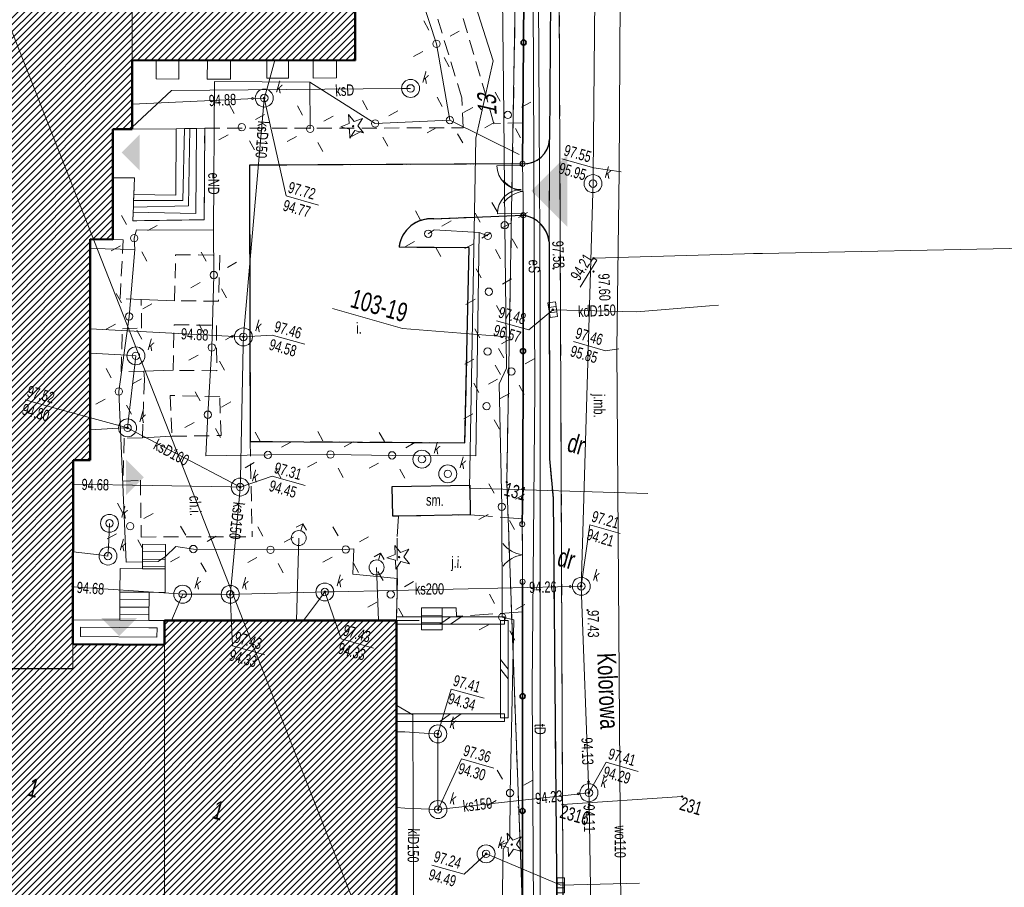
# Model space of a CAD drawing. Header units: inches. Extents: x 0 to 111471, y -105323 to 11070.
# Tile 5 of 256: x 43646 to 50227, y -83344 to -77546. Entities that reach past the tile are written whole.
import ezdxf
from ezdxf.enums import TextEntityAlignment as Align

# ---------------------------------------------------------------- set-up
doc = ezdxf.new("R2010")
doc.units = ezdxf.units.IN
doc.header["$MEASUREMENT"] = 0
for name, pattern in [('2_1', [0]), ('2_14', [1, -1]), ('2_BUIB08', [0]), ('2_KTCR02', [1.5, 1, -0.5]), ('2_KTJZ01', [2, 1.5, -0.5]), ('2_KTKR01', [0]), ('2_KTPL01', [2, 1.5, -0.5]), ('3_1', [0]), ('3_EGBB01', [0]), ('3_EGBC03', [0]), ('3_EGBI17', [0]), ('3_EGBS10', [0]), ('3_EGBS10G', [0]), ('3_EGBT07', [0]), ('4_1', [0]), ('4_14', [1, -1]), ('4_SUBP02_05', [0]), ('4_SUPE_01', [0]), ('4_SUPG_01', [0]), ('4_SUPK_01', [0]), ('4_SUPT_01', [0]), ('4_SUPW_01', [0]), ('GDE', [0]), ('GUK', [2, 1.5, -0.5])]:
    doc.linetypes.add(name, pattern=pattern)
for name, color, linetype, lineweight in [('888 drzwi i okna', 4, 'Continuous', 0), ('888 opisy', 3, 'Continuous', 0), ('888 wymiary', 1, 'Continuous', 0), ('BUIB_E_T_7', 7, 'Continuous', 15), ('BUIB_L_1', 7, 'Continuous', 18), ('BUIB_L_7', 7, '2_BUIB08', 25), ('Dzialki', 7, 'GDE', 18), ('EADTD_T_0', 214, 'Continuous', 25), ('EGBB_L_0', 34, '3_EGBB01', 50), ('EGBC_E_T_0', 7, 'Continuous', 25), ('EGBC_L_0', 7, '3_EGBC03', 18), ('EGBE_L_0', 7, '3_EGBT07', 18), ('EGBE_L_3', 7, '3_EGBS10', 18), ('EGBE_L_8', 7, '3_1', 18), ('Kontury', 3, 'GUK', 18), ('KTCR_E_T_1', 7, 'Continuous', 15), ('KTCR_L_1', 7, '2_KTCR02', 18), ('KTJZ_E_T_0', 7, 'Continuous', 15), ('KTJZ_L_0', 7, '2_KTJZ01', 18), ('KTKR_L_0', 7, '2_KTKR01', 25), ('KTOK_L_1', 7, '2_1', 18), ('KTOK_L_4', 7, 'Continuous', 35), ('KTPL_E_T_0', 7, 'Continuous', 15), ('KTPL_L_0', 7, '2_KTPL01', 18), ('KTUL_E_T_0', 7, 'Continuous', 25), ('Numery_dzialek', 7, 'Continuous', 13), ('Numery_konturow', 3, 'Continuous', 13), ('Numery_punktow', 7, 'Continuous', 9), ('OBOP_T_0', 3, 'Continuous', 18), ('Punkty', 7, 'Continuous', 18), ('RTPW_T_1', 7, 'Continuous', 15), ('SUBK_L_0', 34, '4_SUBP02_05', 18), ('SUPE_E_T_2', 1, 'Continuous', 15), ('SUPE_E_T_3', 1, 'Continuous', 15), ('SUPE_L_2', 1, '4_SUPE_01', 18), ('SUPE_L_3', 1, '4_SUPE_01', 18), ('SUPG_L_4', 52, '4_SUPG_01', 18), ('SUPK_E_T_0', 34, 'Continuous', 15), ('SUPK_E_T_1', 34, 'Continuous', 15), ('SUPK_E_T_4', 34, 'Continuous', 15), ('SUPK_L_0', 34, '4_SUPK_01', 18), ('SUPK_L_1', 34, '4_SUPK_01', 18), ('SUPK_L_4', 34, '4_SUPK_01', 18), ('SUPT_E_T_0', 30, 'Continuous', 15), ('SUPT_L_0', 30, '4_SUPT_01', 18), ('SUPW_E_T_0', 5, 'Continuous', 15), ('SUPW_L_0', 5, '4_SUPW_01', 18), ('SUSM_T_0', 7, 'Continuous', 18), ('SUTK_T_0', 34, 'Continuous', 18), ('SUTW_T_0', 5, 'Continuous', 18), ('SUUK_E_T_4', 7, 'Continuous', 15), ('SUUK_T_0', 7, 'Continuous', 18), ('SUUK_T_4', 7, 'Continuous', 18), ('SUUW_T_0', 7, 'Continuous', 18)]:
    doc.layers.add(name, color=color, linetype=linetype, lineweight=lineweight)
doc.styles.get("Standard").update_dxf_attribs({"font": 'arial.ttf'})

# ---------------------------------------------------------------- blocks, each defined once
blk = doc.blocks.new('GRO')
at = {"linetype": 'Continuous'}
blk.add_circle((0, 0), 0.045, dxfattribs=at)
blk = doc.blocks.new('2_OBOP01_01')
at = {"linetype": 'Continuous'}
for p, q in [((-0.3012, 0.09375), (-0.4937, 0.6621)), ((-0.4937, 0.6621), (-0.0039, 0.31545)), ((-0.0039, 0.31545), (0.4771, 0.67415)), ((0.4771, 0.67415), (0.2988, 0.1012)), ((-0.78225, -0.26495), (-0.3012, 0.09375)), ((0.2988, 0.1012), (0.7886, -0.24545)), ((-0.18225, -0.2575), (-0.78225, -0.26495)), ((0.01025, -0.82585), (-0.18225, -0.2575)), ((0.1886, -0.2529), (0.01025, -0.82585)), ((0.7886, -0.24545), (0.1886, -0.2529))]:
    blk.add_line(p, q, dxfattribs=at)
blk.add_circle((0, 0), 0.045, dxfattribs=at)
blk = doc.blocks.new('2_RTPW02')
at = {"linetype": 'Continuous'}
blk.add_circle((0, 0), 0.045, dxfattribs=at)
blk = doc.blocks.new('4_SUSM01')
at = {"linetype": 'Continuous'}
for p, q in [((-0.742, 0.742), (-1.237, 1.237)), ((0.742, 0.742), (1.237, 1.237)), ((-0.742, -0.742), (-1.237, -1.237)), ((0.742, -0.742), (1.237, -1.237))]:
    blk.add_line(p, q, dxfattribs=at)
blk.add_circle((0, 0), 0.245, dxfattribs=at)
blk = doc.blocks.new('4_SUPS01_05')
at = {"linetype": 'Continuous'}
blk.add_circle((0, 0), 0.0625, dxfattribs=at)
blk = doc.blocks.new('4_SUUS05')
at = {"linetype": 'Continuous'}
for p, q in [((-0.5, -0.25), (-0.5, 0.25)), ((-0.5, 0.25), (0.5, 0.25)), ((-0.175, 0.25), (-0.175, -0.25)), ((0.175, 0.25), (0.175, -0.25)), ((0.5, 0.25), (0.5, -0.25)), ((0.5, -0.25), (-0.5, -0.25))]:
    blk.add_line(p, q, dxfattribs=at)
blk = doc.blocks.new('4_SUUS22_01')
at = {"linetype": 'Continuous'}
blk.add_circle((0, 0), 0.25, dxfattribs=at)
blk = doc.blocks.new('4_SUUS02')
at = {"linetype": 'Continuous'}
for p, q in [((0, 1), (-0.35355, 0.64645)), ((0, 1), (0.35355, 0.64645)), ((0, 0.5), (0, 1))]:
    blk.add_line(p, q, dxfattribs=at)
blk.add_circle((0, 0), 0.5, dxfattribs=at)
blk = doc.blocks.new('G$C85765128')
at = {"layer": 'BUIB_L_1', "linetype": '2_1'}
for p, q in [((-7.572, 26.647), (-0.647, 28.615)), ((-0.338, 28.442), (-0.819, 28.306)), ((-0.819, 28.306), (0.958, 22.054)), ((-0.647, 28.615), (-0.51, 28.134)), ((-0.338, 28.442), (1.439, 22.191)), ((-7.435, 26.166), (-0.51, 28.134)), ((-3.973, 27.15), (-3.417, 27.827)), ((-4.665, 26.953), (-4.109, 27.631)), ((-7.572, 26.647), (-7.435, 26.166)), ((-0.108, 25.805), (0.55, 25.316)), ((0.069, 25.18), (0.728, 24.691)), ((1.13, 22.363), (-5.795, 20.395)), ((1.266, 21.882), (-5.659, 19.914)), ((1.439, 22.191), (0.958, 22.054)), ((1.266, 21.882), (1.13, 22.363)), ((-2.333, 21.379), (-2.889, 20.701)), ((-1.64, 21.576), (-2.196, 20.898)), ((-5.659, 19.914), (-5.795, 20.395))]:
    blk.add_line(p, q, dxfattribs=at)
at = {"layer": 'BUIB_L_7', "linetype": '2_BUIB08'}
for p, q in [((-10.235, 34.945), (-5.275, 36.446)), ((-5.275, 36.446), (-4.705, 34.536)), ((-9.654, 33.045), (-10.235, 34.945)), ((-4.705, 34.536), (-9.295, 33.145)), ((-9.295, 33.145), (-9.654, 33.045))]:
    blk.add_line(p, q, dxfattribs=at)
at = {"layer": 'Dzialki'}
for p, q in [((2.596, -2.615), (-95.154, 125.635)), ((-2.954, 37.315), (-18.944, 97.625)), ((-16.324, 96.775), (6.526, 17.605)), ((8.526, 1.925), (-2.954, 37.315)), ((14.076, 20.305), (6.526, 17.605)), ((6.526, 17.605), (11.066, 1.875))]:
    blk.add_line(p, q, dxfattribs=at)
at = {"layer": 'EGBB_L_0', "linetype": '3_EGBB01'}
for p, q in [((-24.18, 74.939), (-20.408, 61.651)), ((-20.408, 61.651), (-34.736, 57.589)), ((-34.736, 57.589), (-33.475, 53.149)), ((-33.475, 53.149), (-34.715, 52.799)), ((-34.715, 52.799), (-32.704, 45.72)), ((-32.704, 45.72), (-34.164, 45.31)), ((-34.164, 45.31), (-30.132, 31.112)), ((-30.132, 31.112), (-31.232, 30.802)), ((-31.232, 30.802), (-27.89, 18.974)), ((-22.431, 22.164), (-7.504, 26.406)), ((-7.504, 26.406), (0, 0)), ((-22.431, 22.164), (-21.991, 20.594)), ((-27.89, 18.974), (-21.991, 20.594))]:
    blk.add_line(p, q, dxfattribs=at)
at = {"layer": 'EGBC_L_0', "linetype": '3_EGBC03'}
for p, q in [((-24.18, 74.939), (-20.408, 61.651)), ((-34.736, 57.589), (-38.518, 70.867)), ((-20.408, 61.651), (-34.736, 57.589)), ((-33.475, 53.149), (-34.736, 57.589)), ((-34.715, 52.799), (-33.475, 53.149)), ((-32.704, 45.72), (-34.715, 52.799)), ((-34.164, 45.31), (-32.704, 45.72)), ((-30.132, 31.112), (-34.164, 45.31)), ((-31.232, 30.802), (-30.132, 31.112)), ((-27.89, 18.974), (-31.232, 30.802)), ((-22.431, 22.164), (-7.504, 26.406)), ((-7.504, 26.406), (0, 0)), ((-21.991, 20.594), (-22.431, 22.164)), ((-27.89, 18.974), (-21.991, 20.594)), ((-15.758, -1.312), (-21.991, 20.594)), ((-27.45, 17.424), (-27.89, 18.974)), ((-36.109, 14.923), (-27.45, 17.424))]:
    blk.add_line(p, q, dxfattribs=at)
at = {"layer": 'EGBE_L_0', "linetype": '3_EGBT07'}
for p, q in [((-25.321, 21.374), (-23.441, 21.884)), ((-23.441, 21.884), (-22.421, 22.164)), ((-22.421, 22.164), (-21.991, 20.594)), ((-28.321, 20.543), (-25.321, 21.374)), ((-25.188, 20.892), (-23.31, 21.402)), ((-23.31, 21.402), (-22.771, 21.55)), ((-22.771, 21.55), (-22.606, 20.944)), ((-27.89, 18.974), (-28.321, 20.543)), ((-21.991, 20.594), (-27.89, 18.974)), ((-27.707, 20.195), (-25.188, 20.892)), ((-22.606, 20.944), (-27.54, 19.588)), ((-27.54, 19.588), (-27.707, 20.195))]:
    blk.add_line(p, q, dxfattribs=at)
at = {"layer": 'EGBE_L_3', "linetype": '3_EGBS10'}
for p, q in [((-30.666, 53.99), (-33.475, 53.149)), ((-30.136, 54.15), (-30.666, 53.99)), ((-29.465, 49.72), (-30.666, 53.99)), ((-29.786, 54.25), (-30.136, 54.15)), ((-28.915, 49.501), (-30.136, 54.15)), ((-29.356, 54.38), (-29.786, 54.25)), ((-28.455, 49.261), (-29.786, 54.25)), ((-28.836, 54.54), (-29.356, 54.38)), ((-29.356, 54.38), (-27.855, 48.901)), ((-27.195, 48.651), (-28.836, 54.54)), ((-33.475, 53.149), (-34.715, 52.799)), ((-34.715, 52.799), (-33.825, 49.68)), ((-33.825, 49.68), (-32.445, 50.07)), ((-32.445, 50.07), (-32.185, 48.99)), ((-32.185, 48.99), (-29.465, 49.72)), ((-32.085, 48.59), (-28.915, 49.501)), ((-32.185, 48.99), (-32.085, 48.59)), ((-31.985, 48.17), (-28.455, 49.261)), ((-27.855, 48.901), (-31.895, 47.83)), ((-32.085, 48.59), (-31.985, 48.17)), ((-31.985, 48.17), (-31.895, 47.83)), ((-31.765, 47.28), (-27.195, 48.651)), ((-31.895, 47.83), (-31.765, 47.28)), ((-4.814, 28.056), (-6.144, 27.666)), ((-6.144, 27.666), (-5.734, 26.267)), ((-23.752, 27.074), (-25.232, 26.673)), ((-24.792, 25.084), (-25.232, 26.673)), ((-5.734, 26.267), (-4.404, 26.647)), ((-26.231, 24.693), (-24.792, 25.084)), ((-24.792, 25.084), (-23.322, 25.494)), ((-23.322, 25.494), (-22.902, 23.984)), ((-25.821, 23.174), (-26.231, 24.693)), ((-23.942, 23.694), (-25.821, 23.174)), ((-22.902, 23.984), (-23.942, 23.694)), ((-25.321, 21.374), (-25.821, 23.174)), ((-23.441, 21.884), (-25.321, 21.374))]:
    blk.add_line(p, q, dxfattribs=at)
at = {"layer": 'EGBE_L_3', "linetype": '3_EGBS10G'}
for p, q in [((-4.404, 26.647), (-4.814, 28.056)), ((-23.322, 25.494), (-23.752, 27.074)), ((-23.441, 21.884), (-23.942, 23.694))]:
    blk.add_line(p, q, dxfattribs=at)
at = {"layer": 'EGBE_L_3', "linetype": '3_1'}
for p, q in [((-4.814, 28.056), (-4.814, 28.056)), ((-23.752, 27.074), (-25.231, 26.671)), ((-4.674, 27.576), (-6.004, 27.189)), ((-4.535, 27.096), (-5.864, 26.71)), ((-23.621, 26.591), (-25.098, 26.189)), ((-23.489, 26.109), (-24.964, 25.707)), ((-23.358, 25.626), (-24.831, 25.225)), ((-23.942, 23.694), (-23.942, 23.694)), ((-23.808, 23.212), (-25.688, 22.692)), ((-23.675, 22.73), (-25.554, 22.211)), ((-23.542, 22.248), (-25.42, 21.729))]:
    blk.add_line(p, q, dxfattribs=at)
at = {"layer": 'EGBE_L_8', "linetype": '3_EGBI17'}
for p, q in [((-23.098, 60.89), (-21.608, 61.311)), ((-21.608, 61.311), (-21.288, 60.181)), ((-22.778, 59.751), (-23.098, 60.89)), ((-26.077, 60.04), (-24.697, 60.44)), ((-25.757, 58.89), (-26.077, 60.04)), ((-24.697, 60.44), (-24.367, 59.29)), ((-21.288, 60.181), (-22.778, 59.751)), ((-29.907, 58.959), (-28.427, 59.38)), ((-28.427, 59.38), (-28.087, 58.17)), ((-24.367, 59.29), (-25.757, 58.89)), ((-29.567, 57.75), (-29.907, 58.959)), ((-33.196, 58.029), (-31.746, 58.439)), ((-32.856, 56.819), (-33.196, 58.029)), ((-31.746, 58.439), (-31.406, 57.229)), ((-28.087, 58.17), (-29.567, 57.75)), ((-31.406, 57.229), (-32.856, 56.819))]:
    blk.add_line(p, q, dxfattribs=at)
at = {"layer": 'Kontury'}
for p, q in [((-18.944, 97.625), (-2.954, 37.315)), ((6.526, 17.605), (-16.324, 96.775)), ((-2.954, 37.315), (8.526, 1.925)), ((11.066, 1.875), (6.526, 17.605))]:
    blk.add_line(p, q, dxfattribs=at)
at = {"layer": 'KTCR_L_1', "linetype": '2_KTCR02'}
for p, q in [((-11.279, 61.662), (-20.64, 76.499)), ((-12.859, 61.202), (-21.82, 75.029)), ((-10.339, 60.112), (-11.279, 61.662)), ((-12.228, 59.282), (-12.859, 61.202)), ((-8.479, 60.693), (-10.339, 60.112)), ((-7.749, 58.063), (-8.479, 60.693)), ((-28.836, 54.54), (-12.228, 59.282)), ((-25.286, 52.981), (-7.749, 58.063)), ((-28.836, 54.54), (-27.195, 48.651)), ((-20.194, 35.243), (-25.286, 52.981)), ((-32.445, 50.07), (-33.829, 49.679)), ((-31.765, 47.28), (-32.445, 50.07)), ((-33.829, 49.679), (-32.704, 45.72)), ((-27.195, 48.651), (-31.765, 47.28)), ((-28.395, 45.881), (-25.555, 46.661)), ((-25.555, 46.661), (-24.785, 43.672)), ((-32.044, 45.88), (-32.704, 45.72)), ((-31.164, 42.051), (-32.044, 45.88)), ((-27.624, 42.901), (-28.395, 45.881)), ((-24.785, 43.672), (-27.624, 42.901)), ((-29.794, 42.381), (-31.164, 42.051)), ((-29.244, 40.541), (-29.794, 42.381)), ((-27.214, 41.352), (-24.484, 42.082)), ((-24.484, 42.082), (-23.634, 39.172)), ((-26.444, 38.402), (-27.214, 41.352)), ((-30.464, 40.131), (-29.244, 40.541)), ((-29.763, 37.362), (-30.464, 40.131)), ((-23.634, 39.172), (-26.444, 38.402)), ((-28.323, 37.812), (-29.763, 37.362)), ((-28.133, 37.302), (-28.323, 37.812)), ((-22.964, 37.553), (-26.173, 36.732)), ((-22.174, 35.083), (-22.964, 37.553)), ((-28.133, 37.302), (-27.183, 33.502)), ((-26.173, 36.732), (-25.323, 34.143)), ((-25.323, 34.143), (-22.174, 35.083)), ((-20.194, 35.243), (-18.323, 29.144)), ((-27.183, 33.502), (-28.363, 33.142)), ((-28.363, 33.142), (-27.632, 30.373)), ((-27.632, 30.373), (-26.542, 30.733)), ((-26.542, 30.733), (-25.452, 27.103)), ((-25.452, 27.103), (-18.323, 29.144))]:
    blk.add_line(p, q, dxfattribs=at)
at = {"layer": 'KTCR_L_1', "linetype": '2_14'}
for p, q in [((-29.794, 42.381), (-27.624, 42.901)), ((-28.323, 37.812), (-26.444, 38.402)), ((-27.183, 33.502), (-25.323, 34.143))]:
    blk.add_line(p, q, dxfattribs=at)
at = {"layer": 'KTJZ_L_0', "linetype": '2_KTJZ01'}
for p, q in [((-12.212, 80.92), (-6.459, 60.123)), ((-4.618, 53.524), (-0.626, 39.586)), ((-0.626, 39.586), (0.324, 37.136)), ((0.324, 37.136), (9.046, 7.445)), ((-4.705, 34.536), (-1.276, 35.246)), ((-1.186, 34.896), (-1.276, 35.246)), ((-0.113, 31.198), (-1.186, 34.896)), ((-9.295, 33.145), (-4.705, 34.536)), ((-9.004, 31.825), (-9.295, 33.145)), ((-7.504, 26.406), (-9.004, 31.825)), ((0.445, 29.257), (-0.113, 31.198)), ((0.445, 29.257), (-3.744, 27.767)), ((-3.914, 28.307), (-4.814, 28.056)), ((-3.744, 27.767), (-3.914, 28.307)), ((-6.144, 27.666), (-4.814, 28.056)), ((-5.904, 26.846), (-6.144, 27.666)), ((-7.504, 26.406), (-5.904, 26.846))]:
    blk.add_line(p, q, dxfattribs=at)
at = {"layer": 'KTJZ_L_0', "linetype": '2_14'}
blk.add_line((-4.618, 53.524), (-6.459, 60.123), dxfattribs=at)
at = {"layer": 'KTKR_L_0', "linetype": '2_KTKR01'}
for p, q in [((-12.212, 80.92), (-6.459, 60.123)), ((-7.749, 58.063), (-25.286, 52.981)), ((-12.447, 52.903), (-6.768, 54.764)), ((-4.618, 53.524), (-0.626, 39.586)), ((-25.286, 52.981), (-20.194, 35.243)), ((-9.657, 51.683), (-14.167, 50.443)), ((-6.356, 39.075), (-9.657, 51.683)), ((-0.626, 39.586), (0.324, 37.136)), ((-20.194, 35.243), (-6.356, 39.075)), ((0.324, 37.136), (9.046, 7.445))]:
    blk.add_line(p, q, dxfattribs=at)
for centre, radius, start, end in [((-8.136, 59.739), 1.72, 282.99799, 12.90985), ((-6.47, 52.796), 1.99, 21.45525, 98.61542), ((-12.034, 50.783), 2.16, 101.03485, 189.0622)]:
    blk.add_arc(centre, radius, start, end, dxfattribs=at)
at = {"layer": 'KTOK_L_1'}
for p, q in [((-7.437, 57.012), (-7.749, 58.063)), ((-7.009, 55.575), (-7.437, 57.012)), ((-6.768, 54.764), (-7.08, 55.814)), ((-0.823, 33.648), (-1.186, 34.896)), ((-0.405, 32.207), (-0.823, 33.648)), ((-0.113, 31.198), (-0.475, 32.447))]:
    blk.add_line(p, q, dxfattribs=at)
for centre in [(-7.749, 58.063), (-6.768, 54.764), (-1.186, 34.896), (-0.113, 31.198)]:
    blk.add_circle(centre, 0.17, dxfattribs=at)
for centre, start, end in [((-7.522, 58.271), 234.53034, 278.60471), ((-6.394, 54.474), 114.49362, 158.56799), ((-0.901, 34.907), 234.16042, 278.23479), ((0.203, 31.102), 114.1237, 158.19807)]:
    blk.add_arc(centre, 2, start, end, dxfattribs=at)
at = {"layer": 'KTOK_L_4'}
for p, q in [((-9.9, 65.875), (-12.051, 73.688)), ((-7.749, 58.063), (-9.9, 65.875)), ((-4.302, 46.035), (-6.768, 54.764)), ((-1.836, 37.306), (-4.302, 46.035)), ((-1.186, 34.896), (-1.836, 37.306)), ((1.976, 23.833), (-0.115, 31.207)), ((4.067, 16.459), (1.976, 23.833)), ((6.158, 9.085), (4.067, 16.459))]:
    blk.add_line(p, q, dxfattribs=at)
for centre in [(-9.9, 65.875), (-4.302, 46.035), (1.976, 23.833), (4.067, 16.459)]:
    blk.add_circle(centre, 0.17, dxfattribs=at)
at = {"layer": 'KTPL_L_0', "linetype": '2_KTPL01'}
for p, q in [((-4.618, 53.524), (-6.459, 60.123)), ((-7.749, 58.063), (-25.286, 52.981)), ((-12.447, 52.903), (-6.768, 54.764)), ((-25.286, 52.981), (-20.194, 35.243)), ((-9.657, 51.683), (-14.167, 50.443)), ((-6.356, 39.075), (-9.657, 51.683)), ((-20.194, 35.243), (-6.356, 39.075))]:
    blk.add_line(p, q, dxfattribs=at)
for centre, radius, start, end in [((-8.136, 59.739), 1.72, 282.99799, 12.90985), ((-6.47, 52.796), 1.99, 21.45525, 98.61542), ((-12.034, 50.783), 2.16, 101.03485, 189.0622)]:
    blk.add_arc(centre, radius, start, end, dxfattribs=at)
at = {"layer": 'Numery_dzialek', "linetype": 'Continuous'}
for p in [(-5.347, 46.705), (-17.336, 45.283)]:
    blk.add_line(p, (-12.456, 45.283), dxfattribs=at)
at = {"layer": 'SUBK_L_0', "linetype": '4_SUBP02_05'}
for centre in [(-16.328, 60.861), (-2.859, 58.074), (-25.557, 57.57), (-22.535, 41.832), (-29.103, 38.652), (-8.825, 37.235), (-6.895, 36.765), (-28.323, 33.872), (-20.003, 32.124), (3.744, 31.977), (-27.742, 27.403), (-12.643, 26.925), (-27.241, 25.273), (-18.682, 25.045), (-21.742, 24.184), (-2.783, 19.868), (8.006, 18.849), (-1.392, 15.008), (2.508, 13.039)]:
    blk.add_circle(centre, 0.6, dxfattribs=at)
at = {"layer": 'SUPE_L_2', "linetype": '4_SUPE_01'}
for p, q in [((-13.722, 81.5), (-2.867, 43.845)), ((-2.867, 43.845), (2.436, 24.578)), ((2.436, 24.578), (9.029, 1.821))]:
    blk.add_line(p, q, dxfattribs=at)
at = {"layer": 'SUPE_L_3', "linetype": '4_SUPE_01'}
for p, q in [((-12.38, 69.441), (-9.849, 60.872)), ((-18.429, 68.6), (-15.479, 64.201)), ((-15.479, 64.201), (-13.218, 59.542)), ((-9.849, 60.872), (-7.778, 53.784)), ((-22.927, 59.411), (-29.067, 57.73)), ((-17.968, 57.961), (-22.927, 59.411)), ((-22.927, 59.411), (-22.047, 56.431)), ((-13.218, 59.542), (-17.968, 57.961)), ((-13.218, 59.542), (-8.139, 58.603)), ((-29.067, 57.73), (-26.415, 48.151)), ((-7.778, 53.784), (-5.057, 44.625)), ((-12.217, 52.203), (-9.278, 52.853)), ((-9.278, 52.853), (-8.668, 52.793)), ((-9.278, 52.853), (-5.416, 38.445)), ((-12.537, 51.843), (-12.217, 52.203)), ((-26.415, 48.151), (-31.365, 46.76)), ((-26.415, 48.151), (-25.575, 45.271)), ((-31.365, 46.76), (-31.365, 46.18)), ((-31.365, 46.18), (-31.104, 45.471)), ((-31.104, 45.471), (-33.994, 44.72)), ((-31.104, 45.471), (-30.264, 41.061)), ((-25.575, 45.271), (-24.374, 40.582)), ((-5.057, 44.625), (-5.227, 43.495)), ((-5.227, 43.495), (-2.826, 35.636)), ((-30.264, 41.061), (-29.553, 36.052)), ((-24.374, 40.582), (-23.404, 36.183)), ((-5.416, 38.445), (-10.815, 36.935)), ((-14.794, 35.864), (-10.815, 36.935)), ((-29.553, 36.052), (-25.962, 25.213)), ((-23.404, 36.183), (-22.783, 33.503)), ((-18.804, 34.694), (-14.794, 35.864)), ((-2.826, 35.636), (-0.785, 28.547)), ((-22.783, 33.503), (-18.804, 34.694)), ((-16.903, 28.644), (-12.074, 30.035)), ((-12.074, 30.035), (-11.564, 30.235)), ((-11.564, 30.235), (-11.174, 28.585)), ((-11.174, 28.585), (-8.214, 29.116)), ((-8.214, 29.116), (-7.504, 26.406)), ((-21.882, 27.284), (-16.903, 28.644)), ((-0.785, 28.547), (0.025, 28.587)), ((0.025, 28.587), (2.937, 17.389)), ((-23.542, 26.304), (-23.042, 27.124)), ((-23.042, 27.124), (-21.882, 27.284)), ((-25.962, 25.213), (-23.922, 25.834)), ((-23.922, 25.834), (-23.542, 26.304)), ((2.937, 17.389), (3.747, 14.509)), ((3.747, 14.509), (3.527, 13.639)), ((3.527, 13.639), (4.948, 8.27))]:
    blk.add_line(p, q, dxfattribs=at)
at = {"layer": 'SUPG_L_4', "linetype": '4_SUPG_01'}
for p, q in [((-11.526, 64.136), (-21.089, 78.607)), ((-11.217, 58.849), (-11.526, 64.136)), ((-5.229, 36.248), (-11.217, 58.849)), ((6.329, 39.163), (-5.229, 36.248))]:
    blk.add_line(p, q, dxfattribs=at)
at = {"layer": 'SUPG_L_4', "linetype": '4_1'}
for p, q in [((-21.089, 78.607), (-11.526, 64.136)), ((-11.526, 64.136), (-11.217, 58.849)), ((-11.217, 58.849), (-5.229, 36.248)), ((-5.229, 36.248), (6.329, 39.163))]:
    blk.add_line(p, q, dxfattribs=at)
at = {"layer": 'SUPK_L_0', "linetype": '4_1'}
for p, q in [((6.869, 52.347), (2.302, 50.645)), ((7.431, 52.556), (6.869, 52.347)), ((2.302, 50.645), (-3.148, 49.235)), ((7.887, 12.38), (12.906, 13.951)), ((2.508, 13.039), (3.103, 12.966)), ((3.103, 12.966), (7.887, 12.38))]:
    blk.add_line(p, q, dxfattribs=at)
at = {"layer": 'SUPK_L_0', "linetype": '4_SUPK_01'}
for p, q in [((-3.148, 49.235), (2.302, 50.645)), ((7.887, 12.38), (12.906, 13.951)), ((2.508, 13.039), (3.103, 12.966)), ((3.103, 12.966), (7.887, 12.38))]:
    blk.add_line(p, q, dxfattribs=at)
at = {"layer": 'SUPK_L_1', "linetype": '4_14'}
for p, q in [((-27.742, 27.403), (-27.605, 26.819)), ((-27.241, 25.273), (-27.834, 25.179))]:
    blk.add_line(p, q, dxfattribs=at)
at = {"layer": 'SUPK_L_1', "linetype": '4_1'}
for p, q in [((-27.605, 26.819), (-27.742, 27.403)), ((-27.379, 25.857), (-27.605, 26.819)), ((-27.241, 25.273), (-27.379, 25.857)), ((-27.834, 25.179), (-29.566, 24.904)), ((-27.241, 25.273), (-27.834, 25.179)), ((-5.949, 20.936), (-4.733, 20.627)), ((-4.733, 20.627), (-1.291, 8.659))]:
    blk.add_line(p, q, dxfattribs=at)
at = {"layer": 'SUPK_L_1', "linetype": '4_SUPK_01'}
for p, q in [((-27.605, 26.819), (-27.379, 25.857)), ((-27.379, 25.857), (-27.241, 25.273)), ((-27.834, 25.179), (-29.566, 24.904)), ((-4.733, 20.627), (-5.949, 20.936)), ((-1.291, 8.659), (-4.733, 20.627))]:
    blk.add_line(p, q, dxfattribs=at)
at = {"layer": 'SUPK_L_4', "linetype": '4_SUPK_01'}
for p, q in [((-11.346, 89.191), (-3.017, 58.653)), ((-31.666, 56.359), (-16.904, 60.692)), ((-16.904, 60.692), (-16.328, 60.861)), ((-25.567, 60.188), (-25.559, 58.17)), ((-3.017, 58.653), (-2.859, 58.074)), ((-25.559, 58.17), (-25.557, 57.57)), ((-2.859, 58.074), (-2.712, 57.492)), ((-33.933, 54.76), (-26.126, 57.379)), ((-26.126, 57.379), (-25.557, 57.57)), ((-25.557, 57.57), (-25.444, 56.981)), ((-2.712, 57.492), (3.597, 32.559)), ((-25.444, 56.981), (-22.648, 42.421)), ((-33.515, 53.29), (-31.666, 56.359)), ((-1.449, 53.285), (8.158, 56.325)), ((-22.648, 42.421), (-22.535, 41.832)), ((-23.12, 41.699), (-32.528, 39.55)), ((-22.535, 41.832), (-23.12, 41.699)), ((-22.535, 41.832), (-22.383, 41.252)), ((-22.383, 41.252), (-20.155, 32.704)), ((-32.088, 38), (-29.69, 38.524)), ((-29.69, 38.524), (-29.103, 38.652)), ((-29.103, 38.652), (-29.007, 38.059)), ((-29.007, 38.059), (-28.42, 34.464)), ((-28.42, 34.464), (-28.323, 33.872)), ((-30.689, 33.073), (-28.891, 33.68)), ((-28.891, 33.68), (-28.323, 33.872)), ((-28.323, 33.872), (-27.736, 33.749)), ((-27.736, 33.749), (-20.59, 32.247)), ((-20.155, 32.704), (-20.003, 32.124)), ((3.597, 32.559), (3.744, 31.977)), ((-20.583, 31.969), (-30.794, 29.252)), ((-20.59, 32.247), (-20.003, 32.124)), ((-20.003, 32.124), (-20.583, 31.969)), ((-20.003, 32.124), (-19.893, 31.534)), ((-12.07, 27.102), (3.171, 31.801)), ((3.171, 31.801), (3.744, 31.977)), ((3.744, 31.977), (3.93, 31.407)), ((-19.893, 31.534), (-18.792, 25.634)), ((3.93, 31.407), (7.821, 19.42)), ((-12.643, 26.925), (-12.07, 27.102)), ((-18.109, 25.223), (-13.216, 26.747)), ((-12.858, 26.365), (-13.493, 24.704)), ((-13.216, 26.747), (-12.643, 26.925)), ((-12.643, 26.925), (-12.858, 26.365)), ((-18.682, 25.045), (-19.26, 24.882)), ((-18.792, 25.634), (-18.682, 25.045)), ((-18.682, 25.045), (-18.109, 25.223)), ((-19.26, 24.882), (-21.164, 24.347)), ((-22.328, 24.058), (-28.927, 22.644)), ((-21.742, 24.184), (-22.328, 24.058)), ((-21.742, 24.184), (-21.814, 23.589)), ((-21.164, 24.347), (-21.742, 24.184)), ((-21.814, 23.589), (-21.971, 22.295)), ((-2.783, 19.868), (-3.369, 19.74)), ((-2.618, 19.291), (-2.783, 19.868)), ((-4.943, 19.397), (-5.473, 19.257)), ((-3.369, 19.74), (-4.943, 19.397)), ((-1.557, 15.585), (-2.618, 19.291)), ((7.821, 19.42), (8.006, 18.849)), ((7.451, 18.622), (-0.837, 15.235)), ((8.006, 18.849), (7.451, 18.622)), ((8.006, 18.849), (8.179, 18.275)), ((8.179, 18.275), (12.986, 2.306)), ((-1.392, 15.008), (-1.557, 15.585)), ((-0.837, 15.235), (-1.392, 15.008)), ((-3.542, 14.498), (-4.092, 14.388)), ((-1.976, 14.87), (-3.542, 14.498)), ((-1.392, 15.008), (-1.976, 14.87))]:
    blk.add_line(p, q, dxfattribs=at)
at = {"layer": 'SUPK_L_4', "linetype": '4_1'}
for p, q in [((-11.346, 89.191), (-3.017, 58.653)), ((41.291, 66.455), (9.304, 56.681)), ((-16.904, 60.692), (-31.666, 56.359)), ((-16.328, 60.861), (-16.904, 60.692)), ((-25.559, 58.17), (-25.567, 60.188)), ((-3.017, 58.653), (-2.859, 58.074)), ((-25.557, 57.57), (-25.559, 58.17)), ((-2.859, 58.074), (-2.712, 57.492)), ((-26.126, 57.379), (-33.933, 54.76)), ((-25.557, 57.57), (-26.126, 57.379)), ((-25.444, 56.981), (-25.557, 57.57)), ((-2.712, 57.492), (3.597, 32.559)), ((-22.648, 42.421), (-25.444, 56.981)), ((9.304, 56.681), (8.73, 56.506)), ((-31.666, 56.359), (-33.515, 53.29)), ((8.158, 56.325), (-1.449, 53.285)), ((8.73, 56.506), (8.158, 56.325)), ((-22.535, 41.832), (-22.648, 42.421)), ((-23.12, 41.699), (-32.528, 39.55)), ((-22.535, 41.832), (-23.12, 41.699)), ((-22.383, 41.252), (-22.535, 41.832)), ((-20.155, 32.704), (-22.383, 41.252)), ((-29.69, 38.524), (-32.088, 38)), ((-29.103, 38.652), (-29.69, 38.524)), ((-29.007, 38.059), (-29.103, 38.652)), ((-28.42, 34.464), (-29.007, 38.059)), ((-28.323, 33.872), (-28.42, 34.464)), ((-28.891, 33.68), (-30.689, 33.073)), ((-28.323, 33.872), (-28.891, 33.68)), ((-27.736, 33.749), (-28.323, 33.872)), ((-20.59, 32.247), (-27.736, 33.749)), ((-20.003, 32.124), (-20.155, 32.704)), ((3.597, 32.559), (3.744, 31.977)), ((-20.583, 31.969), (-30.794, 29.252)), ((-20.003, 32.124), (-20.59, 32.247)), ((-20.003, 32.124), (-20.583, 31.969)), ((-19.893, 31.534), (-20.003, 32.124)), ((3.171, 31.801), (-12.07, 27.102)), ((3.744, 31.977), (3.171, 31.801)), ((3.744, 31.977), (3.93, 31.407)), ((-18.792, 25.634), (-19.893, 31.534)), ((3.93, 31.407), (7.821, 19.42)), ((-12.07, 27.102), (-12.643, 26.925)), ((-13.216, 26.747), (-18.109, 25.223)), ((-13.493, 24.704), (-12.858, 26.365)), ((-12.643, 26.925), (-13.216, 26.747)), ((-12.858, 26.365), (-12.643, 26.925)), ((-18.682, 25.045), (-19.26, 24.882)), ((-18.682, 25.045), (-18.792, 25.634)), ((-18.109, 25.223), (-18.682, 25.045)), ((-19.26, 24.882), (-21.164, 24.347)), ((-22.328, 24.058), (-28.927, 22.644)), ((-21.742, 24.184), (-22.328, 24.058)), ((-21.742, 24.184), (-21.814, 23.589)), ((-21.164, 24.347), (-21.742, 24.184)), ((-21.814, 23.589), (-21.971, 22.295)), ((-2.783, 19.868), (-3.369, 19.74)), ((-2.618, 19.291), (-2.783, 19.868)), ((-4.943, 19.397), (-5.473, 19.257)), ((-3.369, 19.74), (-4.943, 19.397)), ((-1.557, 15.585), (-2.618, 19.291)), ((7.821, 19.42), (8.006, 18.849)), ((7.451, 18.622), (-0.837, 15.235)), ((8.006, 18.849), (7.451, 18.622)), ((8.006, 18.849), (8.179, 18.275)), ((8.179, 18.275), (12.986, 2.306)), ((-1.392, 15.008), (-1.557, 15.585)), ((-0.837, 15.235), (-1.392, 15.008)), ((-3.542, 14.498), (-4.092, 14.388)), ((-1.976, 14.87), (-3.542, 14.498)), ((-1.392, 15.008), (-1.976, 14.87))]:
    blk.add_line(p, q, dxfattribs=at)
at = {"layer": 'SUPT_L_0', "linetype": '4_SUPT_01'}
for p, q in [((-7.529, 61.353), (-11.301, 74.291)), ((-4.128, 49.585), (-7.529, 61.353)), ((2.736, 25.428), (-4.128, 49.585)), ((8.688, 4.491), (2.736, 25.428))]:
    blk.add_line(p, q, dxfattribs=at)
at = {"layer": 'SUPW_L_0', "linetype": '4_1'}
for p, q in [((-1.39, 59.304), (-7.478, 81.132)), ((1.682, 47.896), (-1.39, 59.304)), ((16.059, -1.377), (1.682, 47.896)), ((-15.303, 29.915), (-13.943, 24.575)), ((-8.673, 26.076), (-9.764, 29.446))]:
    blk.add_line(p, q, dxfattribs=at)
at = {"layer": 'SUPW_L_0', "linetype": '4_SUPW_01'}
for p, q in [((16.059, -1.377), (1.682, 47.896)), ((-15.303, 29.915), (-13.943, 24.575)), ((-8.673, 26.076), (-9.764, 29.446))]:
    blk.add_line(p, q, dxfattribs=at)
at = {"layer": 'SUTK_T_0', "linetype": 'Continuous'}
for p, q in [((-25.557, 57.57), (-22.366, 51.681)), ((-1.796, 51.181), (-1.208, 53.215)), ((-1.449, 53.285), (-1.208, 53.215)), ((-22.366, 51.681), (-20.113, 51.682)), ((-3.148, 49.235), (-4.302, 47.497)), ((-6.554, 47.496), (-4.302, 47.497)), ((-22.535, 41.832), (-20.715, 42.483)), ((-20.715, 42.483), (-18.462, 42.483)), ((3.744, 31.977), (3.164, 36.077)), ((3.164, 36.077), (5.281, 36.077)), ((-35.425, 33.811), (-33.172, 33.811)), ((-28.323, 33.872), (-33.172, 33.811)), ((-20.003, 32.124), (-18.134, 33.404)), ((-18.134, 33.404), (-15.854, 33.404)), ((-12.643, 26.925), (-10.733, 24.216)), ((-18.682, 25.045), (-17.602, 21.785)), ((-10.733, 24.216), (-8.48, 24.216)), ((-2.783, 19.868), (-2.743, 22.997)), ((-2.743, 22.997), (-0.463, 22.998)), ((-17.602, 21.785), (-15.349, 21.785)), ((8.006, 18.849), (8.566, 21.119)), ((8.566, 21.119), (10.791, 21.12)), ((-1.392, 15.008), (-0.813, 18.688)), ((-0.813, 18.688), (1.44, 18.688)), ((2.508, 13.039), (1.478, 11.329)), ((-0.775, 11.329), (1.478, 11.329))]:
    blk.add_line(p, q, dxfattribs=at)
at = {"layer": 'SUTW_T_0', "linetype": 'Continuous'}
for p, q in [((-1.26, 59.344), (-3.086, 59.107)), ((-5.311, 59.107), (-3.086, 59.107)), ((-1.229, 47.564), (0.996, 47.564)), ((1.812, 47.936), (0.996, 47.564))]:
    blk.add_line(p, q, dxfattribs=at)
at = {"layer": 'OBOP_T_0'}
for p in [(-19.337, 57.381), (-8.504, 30.526), (3.987, 14.099)]:
    blk.add_blockref('2_OBOP01_01', p, dxfattribs=at)
at = {"layer": 'Punkty'}
for p in [(-2.954, 37.315), (14.076, 20.305), (6.526, 17.605)]:
    blk.add_blockref('GRO', p, dxfattribs=at)
at = {"layer": 'RTPW_T_1'}
for p in [(-1.218, 52.425), (-3.858, 51.894), (4.585, 30.558)]:
    blk.add_blockref('2_RTPW02', p, dxfattribs=at)
at = {"layer": 'SUSM_T_0'}
for p in [(-15.479, 64.201), (-9.589, 60.933), (-13.218, 59.542), (-17.968, 57.961), (-22.047, 56.431), (-26.476, 55.29), (-7.778, 53.784), (-8.668, 52.793), (-12.537, 51.843), (-7.587, 49.224), (-31.365, 46.18), (-25.575, 45.271), (-6.567, 45.355), (-4.677, 44.505), (-5.636, 41.825), (-30.264, 41.061), (-24.374, 40.582), (-10.815, 36.935), (-29.553, 36.052), (-23.404, 36.183), (-14.794, 35.864), (-2.826, 35.636), (-18.804, 34.694), (-12.074, 30.035), (-16.903, 28.644), (-0.785, 28.547), (-8.364, 27.976), (-26.362, 27.603), (-21.882, 27.284), (2.937, 17.389)]:
    blk.add_blockref('4_SUSM01', p, dxfattribs=at)
at = {"layer": 'SUTK_T_0'}
for p in [(-26.311, 57.317), (-25.557, 57.57), (-1.449, 53.285), (-3.148, 49.235), (-23.271, 41.664), (-22.535, 41.832), (-28.323, 33.872), (-20.003, 32.124), (3.033, 31.758), (3.744, 31.977), (-30.792, 29.252), (-12.643, 26.925), (-18.682, 25.045), (-28.931, 22.643), (-2.783, 19.868), (7.782, 19.539), (7.338, 18.576), (8.006, 18.849), (8.234, 18.091), (-1.392, 15.008), (2.508, 13.039)]:
    blk.add_blockref('4_SUPS01_05', p, dxfattribs=at)
at = {"layer": 'SUUK_T_0'}
for p, rotation in [((-3.148, 49.235), 293.9093342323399), ((7.887, 12.38), 286.1293457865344)]:
    blk.add_blockref('4_SUUS05', p, dxfattribs=dict(at, rotation=rotation))
at = {"layer": 'SUUK_T_4', "rotation": 270.0093343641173}
for p in [(-16.328, 60.861), (-2.859, 58.074), (-25.557, 57.57), (-22.535, 41.832), (-29.103, 38.652), (-8.825, 37.235), (-6.895, 36.765), (-28.323, 33.872), (-20.003, 32.124), (3.744, 31.977), (-27.742, 27.403), (-12.643, 26.925), (-27.241, 25.273), (-18.682, 25.045), (-21.742, 24.184), (-2.783, 19.868), (8.006, 18.849), (-1.392, 15.008), (2.508, 13.039)]:
    blk.add_blockref('4_SUUS22_01', p, dxfattribs=at)
at = {"layer": 'SUUW_T_0'}
for p in [(-15.303, 29.915), (-9.764, 29.446)]:
    blk.add_blockref('4_SUUS02', p, dxfattribs=at)
at = {"layer": 'BUIB_E_T_7', "width": 0.7}
blk.add_text('sm.', height=0.75, rotation=14.03625, dxfattribs=at).set_placement((-7.24, 34.826), align=Align.MIDDLE)
at = {"layer": 'EADTD_T_0', "oblique": 15, "width": 0.7}
blk.add_text('13', height=1.25, rotation=108.02935, dxfattribs=at).set_placement((-11.489, 60.322), align=Align.TOP_LEFT)
at = {"layer": 'EGBC_E_T_0', "width": 0.7}
for p in [(-15.495, 10.947), (-27.782, 9.03)]:
    blk.add_text('1', height=1.25, dxfattribs=at).set_placement(p, align=Align.MIDDLE)
at = {"layer": 'KTCR_E_T_1', "width": 0.7}
blk.add_text('ch.i.', height=0.75, rotation=287.54573, dxfattribs=at).set_placement((-22.536, 30.105), align=Align.MIDDLE)
at = {"layer": 'KTJZ_E_T_0', "width": 0.7}
for s, rotation, p in [('j.mb.', 285.92891, (1.513, 43.886)), ('j.i.', 14.52015, (-4.679, 31.159))]:
    blk.add_text(s, height=0.75, rotation=rotation, dxfattribs=at).set_placement(p, align=Align.MIDDLE)
at = {"layer": 'KTPL_E_T_0', "width": 0.7}
blk.add_text('i.', height=0.75, rotation=17.79599, dxfattribs=at).set_placement((-15.276, 44.529), align=Align.MIDDLE)
at = {"layer": 'KTUL_E_T_0', "width": 0.7}
blk.add_text('Kolorowa', height=1.25, rotation=288.432, dxfattribs=at).set_placement((7.404, 25.745), align=Align.MIDDLE)
at = {"layer": 'Numery_dzialek', "width": 0.7}
blk.add_text('103-19', height=1.26, dxfattribs=at).set_placement((-12.456, 46.963), align=Align.TOP_RIGHT)
at = {"layer": 'Numery_konturow', "width": 0.7}
blk.add_text('dr', height=1.26, dxfattribs=at).set_placement((1.373, 41.66), align=Align.TOP_RIGHT)
blk.add_text('dr', height=1.26, dxfattribs=at).set_placement((1.736, 34.125), align=Align.TOP_LEFT)
at = {"layer": 'Numery_punktow', "width": 0.7}
for s, p in [('131', (-2.954, 37.315)), ('231', (14.076, 20.305)), ('2316', (6.526, 17.605))]:
    blk.add_text(s, height=0.9, dxfattribs=at).set_placement(p, align=Align.TOP_LEFT)
at = {"layer": 'RTPW_T_1', "width": 0.7}
for s, p in [('97.58', (-3.858, 51.894)), ('97.60', (-0.301, 50.639))]:
    blk.add_text(s, height=0.75, rotation=288.43757, dxfattribs=at).set_placement(p, align=Align.RIGHT)
blk.add_text('97.43', height=0.75, rotation=286.39784, dxfattribs=at).set_placement((4.585, 30.558))
at = {"layer": 'SUPE_E_T_2', "width": 0.7}
blk.add_text('eS', height=0.75, rotation=286.07934, dxfattribs=at).set_placement((-5.248, 52.114), align=Align.MIDDLE_LEFT)
at = {"layer": 'SUPE_E_T_3', "width": 0.7}
blk.add_text('eND', height=0.75, rotation=285.48934, dxfattribs=at).set_placement((-27.436, 51.851), align=Align.MIDDLE_LEFT)
at = {"layer": 'SUPK_E_T_0', "width": 0.7}
blk.add_text('kdD150', height=0.75, rotation=18.10923, dxfattribs=at).set_placement((-1.488, 49.585), align=Align.MIDDLE_LEFT)
at = {"layer": 'SUPK_E_T_1', "width": 0.7}
blk.add_text('klD150', height=0.75, rotation=284.98935, dxfattribs=at).set_placement((-2.612, 13.348), align=Align.MIDDLE_LEFT)
at = {"layer": 'SUPK_E_T_4', "width": 0.7}
for s, rotation, p in [('ksD', 18.76924, (-21.128, 59.341)), ('ksD150', 281.69935, (-25.177, 56.08)), ('ksD100', 347.28925, (-26.263, 33.363)), ('ksD150', 278.82934, (-19.793, 31.124)), ('ks200', 15.95925, (-6.914, 28.766)), ('ks150', 22.69922, (0.157, 15.669))]:
    blk.add_text(s, height=0.75, rotation=rotation, dxfattribs=at).set_placement(p, align=Align.MIDDLE_LEFT)
at = {"layer": 'SUPT_E_T_0', "width": 0.7}
blk.add_text('tD', height=0.75, rotation=285.85934, dxfattribs=at).set_placement((3.606, 22.388), align=Align.MIDDLE_LEFT)
at = {"layer": 'SUPW_E_T_0', "width": 0.7}
blk.add_text('wo110', height=0.75, rotation=285.48798, dxfattribs=at).set_placement((10.627, 17.314), align=Align.MIDDLE_LEFT)
at = {"layer": 'SUTK_T_0', "width": 0.7}
for s, rotation, p in [('94.88', 18.54666, (-29.081, 56.388)), ('94.88', 12.86553, (-26.609, 40.902)), ('94.26', 17.13407, (0.412, 30.95)), ('94.68', 14.90428, (-30.249, 29.397)), ('94.68', 12.09855, (-28.675, 22.698)), ('94.13', 287.98488, (6.866, 22.363)), ('94.23', 22.22977, (4.664, 17.484)), ('94.11', 286.75156, (8.234, 18.091))]:
    blk.add_text(s, height=0.75, rotation=rotation, dxfattribs=at).set_placement(p, align=Align.MIDDLE_LEFT)
blk.add_text('94.21', height=0.75, rotation=73.88993, dxfattribs=at).set_placement((-1.449, 53.285), align=Align.RIGHT)
for s, p in [('97.72', (-22.366, 52.681)), ('94.77', (-22.366, 51.431)), ('97.48', (-6.555, 48.496)), ('96.57', (-6.554, 47.246)), ('97.46', (-20.715, 43.483)), ('94.58', (-20.715, 42.233)), ('97.21', (3.164, 37.077)), ('94.21', (3.164, 35.827)), ('97.52', (-35.425, 34.811)), ('97.31', (-18.134, 34.404)), ('94.80', (-35.425, 33.561)), ('94.45', (-18.134, 33.154)), ('97.43', (-10.733, 25.216)), ('94.33', (-10.733, 23.966)), ('97.41', (-2.744, 23.997)), ('97.43', (-17.602, 22.785)), ('94.34', (-2.743, 22.747)), ('97.41', (8.566, 22.119)), ('94.33', (-17.602, 21.535)), ('94.29', (8.566, 20.869)), ('97.36', (-0.813, 19.688)), ('94.30', (-0.813, 18.438)), ('97.24', (-0.775, 12.329)), ('94.49', (-0.775, 11.079))]:
    blk.add_text(s, height=0.75, rotation=0.00928, dxfattribs=at).set_placement(p, align=Align.TOP_LEFT)
at = {"layer": 'SUTW_T_0', "width": 0.7}
for s, p in [('97.55', (-5.311, 60.107)), ('95.95', (-5.311, 58.857)), ('97.46', (-1.229, 48.564)), ('95.85', (-1.229, 47.314))]:
    blk.add_text(s, height=0.75, dxfattribs=at).set_placement(p, align=Align.TOP_LEFT)
at = {"layer": 'SUUK_E_T_4', "width": 0.7}
for p in [(-15.728, 61.461), (-2.259, 58.674), (-24.957, 58.17), (-21.935, 42.432), (-28.503, 39.252), (-8.225, 37.835), (-6.295, 37.365), (-27.723, 34.472), (-19.403, 32.724), (4.344, 32.577), (-27.142, 28.003), (-12.043, 27.525), (-26.641, 25.873), (-18.082, 25.645), (-21.142, 24.784), (-2.183, 20.468), (8.606, 19.449), (-0.792, 15.608), (3.108, 13.639)]:
    blk.add_text('k', height=0.75, dxfattribs=at).set_placement(p)
blk = doc.blocks.new('G$C5919C3AD')
at = {"layer": '888 drzwi i okna'}
for points in [[(0, 0), (0, -7.5), (7.5, -7.5), (7.5, 0), (0, 0)], [(7.5, -7.5), (113.8, -7.5)], [(0, -220.2), (0, -227.7), (7.5, -227.7), (7.5, -220.2), (0, -220.2)], [(7.5, -220.2), (113.8, -220.2)]]:
    blk.add_lwpolyline(points, dxfattribs=at)
for centre, start, end in [((7.5, -7.5), 270, 0), ((7.5, -220.2), 0, 90)]:
    blk.add_arc(centre, 106.3, start, end, dxfattribs=at)

msp = doc.modelspace()

# ---------------------------------------------------------------- hatches: boundary and pattern name
at = {"layer": '888 opisy', "ltscale": 10}
h = msp.add_hatch(color=256, dxfattribs=at)
h.dxf.hatch_style = 1
h.paths.add_polyline_path([(44327.088, -78432.789), (44447.088, -78552.789), (44447.088, -78312.789)])
h = msp.add_hatch(color=256, dxfattribs=at)
h.dxf.hatch_style = 1
h.paths.add_polyline_path([(44327.088, -78432.789), (44447.088, -78552.789), (44447.088, -78312.789)])
h = msp.add_hatch(color=256, dxfattribs=at)
h.dxf.hatch_style = 1
h.paths.add_polyline_path([(47065.901, -78690.289), (47305.901, -78930.289), (47305.901, -78450.289)])
h = msp.add_hatch(color=256, dxfattribs=at)
h.dxf.hatch_style = 1
h.paths.add_polyline_path([(44475.256, -80604.051), (44355.256, -80484.051), (44355.256, -80724.051)])
h = msp.add_hatch(color=256, dxfattribs=at)
h.dxf.hatch_style = 1
h.paths.add_polyline_path([(44310.777, -81665.098), (44430.777, -81545.098), (44190.777, -81545.098)])
at = {"layer": '888 wymiary'}
h = msp.add_hatch(dxfattribs=at)
h.set_pattern_fill('ANSI31', color=256, scale=10, style=0)
h.set_pattern_definition([(45, (24736.046, -80003.42), (-22.45064, 22.45064), [])])
h.paths.add_polyline_path([(44613.758, -84001.423), (44613.758, -84305.923), (46165.446, -84305.932), (46165.462, -81560.759), (44613.573, -81560.759), (44613.009, -81723.791), (44001.255, -81718.448), (44003.14, -80489.323), (44117.414, -80489.342), (44117.669, -79013.617), (44269.301, -79013.629), (44269.364, -78278.154), (44398.196, -78278.361), (44398.482, -77816.873), (45887.544, -77817.311), (45887.95, -76436.493), (44397.456, -76437.388), (44397.366, -76269.106), (43360.628, -76268.726), (43360.421, -76836.943), (43144.445, -76873.508), (42746.03, -75275.652), (43497.602, -75088.253), (43288.596, -74250.354), (42766.47, -74379.606), (42561.192, -73554.2), (42684.188, -73523.574), (42271.859, -71868.172), (42827.647, -71832.675), (43040.897, -71887), (43080.561, -71524.064), (42800.288, -71471.495), (42538.942, -71487.706), (42492.282, -70749.78), (40713.558, -70862.249), (40783.712, -71962.153), (41039.702, -71946.5), (41121.46, -72313.774), (40953.702, -72355.573), (41744.097, -75525.478), (42449.371, -75349.784), (42973.288, -77530.259), (42195.048, -77530.031), (42191.989, -79015.436), (42383.249, -79015.454), (42383.113, -80480.366), (42541.063, -80480.527), (42541.595, -81183.196), (42705.352, -81183.189), (42705.09, -81879.424), (43099.97, -81883.465), (43100.045, -82446.864), (42891.139, -82446.784), (42891.175, -82406.267), (42781.059, -82406.168), (42781.128, -82449.569), (42459.873, -82449.627), (42460.15, -84001.008)])

# ---------------------------------------------------------------- linework, layer by layer
at = {"layer": '888 drzwi i okna', "ltscale": 0.01}
for points in [[(46165.446, -84305.932), (46165.462, -81560.759), (44613.573, -81560.759), (44613.009, -81723.791), (44001.255, -81718.448), (44003.14, -80489.323), (44117.414, -80489.342), (44117.669, -79013.617), (44269.301, -79013.629), (44269.364, -78278.154), (44398.196, -78278.361), (44398.482, -77816.873), (45887.544, -77817.311), (45887.95, -76436.493)], [(44398.265, -77816.874), (44398.482, -76436.259)], [(43100.238, -81883.467), (44001.218, -81883.566), (44001.236, -81718.449)], [(44613.021, -81720.538), (44612.581, -84001.423)]]:
    msp.add_lwpolyline(points, dxfattribs=at)

# ---------------------------------------------------------------- block references
at = {"layer": '888 opisy', "xscale": 100, "yscale": 100, "zscale": 100, "rotation": 344.1366578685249}
msp.add_blockref('G$C85765128', (46165.427, -84305.923), dxfattribs=at)
at = {"layer": '888 opisy', "ltscale": 10, "xscale": 1.511697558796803, "yscale": 1.511697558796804, "zscale": 1.511697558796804, "rotation": 180.6858240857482}
msp.add_blockref('G$C5919C3AD', (47011.304, -78853.118), dxfattribs=at)

doc.saveas('drawing.dxf')
